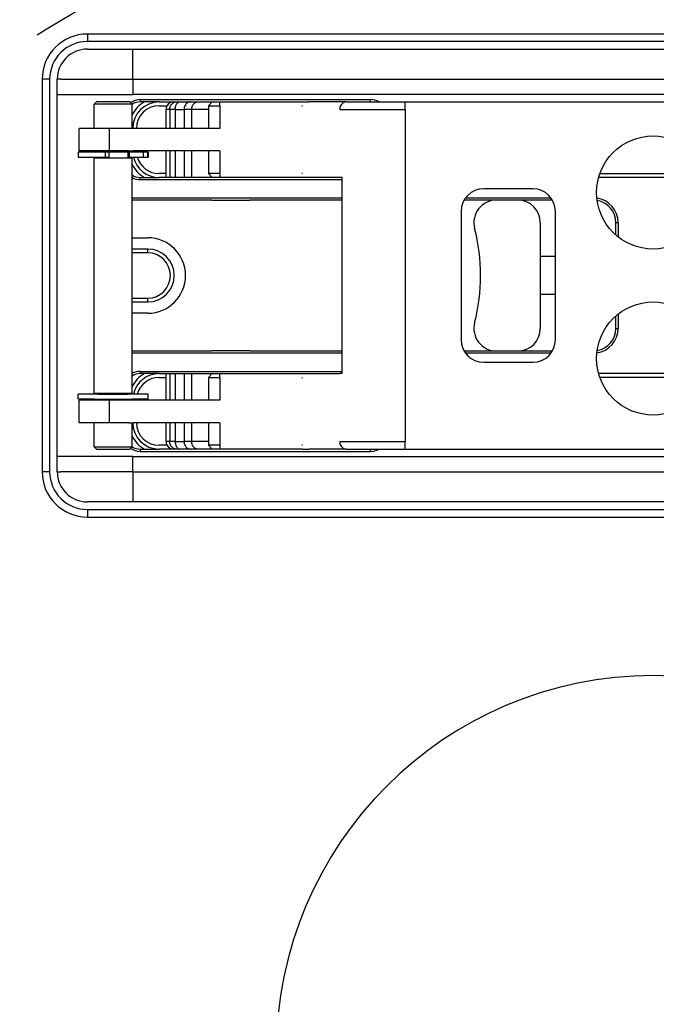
# Model space of a CAD drawing. Extents: x -1765 to 4890, y -3431 to 1272.
# Tile 183 of 189: x 3096 to 3180, y -1715 to -1585. Entities that reach past the tile are written whole.
import ezdxf

# ---------------------------------------------------------------- set-up
doc = ezdxf.new("R2010")
doc.units = 0
doc.linetypes.add('DASHED', pattern=[15, 7, -8])
doc.layers.get('0').update_dxf_attribs({"linetype": 'CONTINUOUS'})
doc.layers.add('1', color=7, linetype='CONTINUOUS')

# ---------------------------------------------------------------- blocks, each defined once
blk = doc.blocks.new('HEADPLATE_EG__263', base_point=(2634.3, -2091.02))
at = {"layer": '1', "color": 7, "linetype": 'DASHED'}
blk.add_circle((3182.06, -1721.88), 158.75, dxfattribs=at)
for start, end in [(107.3657, 174.535), (174.535, -107.3657)]:
    blk.add_arc((3182.06, -1721.88), 166.69, start, end, dxfattribs=at)
blk = doc.blocks.new('Z_STAGE_PLATE__782', base_point=(3259, -1648.88))
at = {"color": 1, "linetype": 'CONTINUOUS'}
for p, q in [((3105, -1588.88), (3111, -1588.88)), ((3111, -1588.88), (3121.5, -1588.88)), ((3111, -1592.88), (3111, -1588.88)), ((3121.5, -1588.88), (3123.5, -1588.88)), ((3123.5, -1588.88), (3124, -1588.88)), ((3124, -1588.88), (3124.5, -1588.88)), ((3124.5, -1588.88), (3126.5, -1588.88)), ((3126.5, -1588.88), (3153, -1588.88)), ((3153, -1588.88), (3155, -1588.88)), ((3155, -1588.88), (3156, -1588.88)), ((3156, -1588.88), (3158, -1588.88)), ((3158, -1588.88), (3202, -1588.88)), ((3101, -1594.88), (3101, -1592.88)), ((3101.5, -1592.88), (3101, -1592.88)), ((3101.5, -1592.88), (3111, -1592.88)), ((3111, -1592.88), (3111, -1594.88)), ((3111, -1592.88), (3121.5, -1592.88)), ((3121.5, -1592.88), (3122, -1592.88)), ((3122, -1592.88), (3126, -1592.88)), ((3126, -1592.88), (3126.44, -1592.88)), ((3126.44, -1592.88), (3126.5, -1592.88)), ((3126.5, -1592.88), (3153, -1592.88)), ((3153, -1592.88), (3153.5, -1592.88)), ((3153.5, -1592.88), (3157.5, -1592.88)), ((3157.5, -1592.88), (3157.94, -1592.88)), ((3157.94, -1592.88), (3158, -1592.88)), ((3158, -1592.88), (3202, -1592.88)), ((3101, -1594.88), (3111, -1594.88)), ((3101, -1642.88), (3101, -1594.88)), ((3249, -1594.88), (3111, -1594.88)), ((3112, -1595.58), (3112, -1595.88)), ((3112, -1595.58), (3142.5, -1595.58)), ((3114.5, -1595.88), (3112, -1595.88)), ((3114.5, -1595.88), (3116.42, -1595.88)), ((3116.42, -1595.88), (3116.84, -1595.88)), ((3116.84, -1595.88), (3117.24, -1595.88)), ((3117.24, -1595.88), (3118.67, -1595.88)), ((3118.67, -1595.88), (3119.67, -1595.88)), ((3119.67, -1595.88), (3121.54, -1595.88)), ((3121.54, -1595.88), (3122.54, -1595.88)), ((3122.54, -1595.88), (3126.5, -1595.88)), ((3126.5, -1595.88), (3127.5, -1595.88)), ((3127.5, -1595.88), (3133.41, -1595.88)), ((3133.41, -1595.88), (3133.5, -1595.88)), ((3133.5, -1595.88), (3134.33, -1595.88)), ((3139.3, -1595.88), (3134.33, -1595.88)), ((3139.3, -1595.88), (3142.5, -1595.88)), ((3142.5, -1595.88), (3142.5, -1595.58)), ((3112, -1606.18), (3112, -1605.88)), ((3112, -1605.88), (3114.5, -1605.88)), ((3115.42, -1605.88), (3114.5, -1605.88)), ((3115.91, -1605.88), (3115.42, -1605.88)), ((3116.64, -1605.88), (3115.91, -1605.88)), ((3117.81, -1605.88), (3116.64, -1605.88)), ((3118.81, -1605.88), (3117.81, -1605.88)), ((3121.54, -1605.88), (3118.81, -1605.88)), ((3122.54, -1605.88), (3121.54, -1605.88)), ((3127, -1605.88), (3122.54, -1605.88)), ((3128, -1605.88), (3127, -1605.88)), ((3133.41, -1605.88), (3128, -1605.88)), ((3133.46, -1605.88), (3133.41, -1605.88)), ((3133.5, -1605.88), (3133.46, -1605.88)), ((3138.43, -1605.88), (3133.5, -1605.88)), ((3138.74, -1605.88), (3138.43, -1605.88)), ((3112, -1606.18), (3138.74, -1606.18)), ((3110.91, -1608.58), (3138.74, -1608.58)), ((3114, -1608.88), (3110.91, -1608.88)), ((3121.5, -1608.88), (3114, -1608.88)), ((3121.5, -1608.88), (3126.5, -1608.88)), ((3138.74, -1608.88), (3126.5, -1608.88)), ((3155.5, -1608.88), (3154.9, -1608.88)), ((3155.1, -1608.58), (3166.4, -1608.58)), ((3159.2, -1608.88), (3155.5, -1608.88)), ((3162, -1608.88), (3159.2, -1608.88)), ((3166.6, -1608.88), (3162, -1608.88)), ((3175, -1613.51), (3175, -1611.88)), ((3175.3, -1611.88), (3175, -1611.88)), ((3175.3, -1611.88), (3175.3, -1613.76)), ((3175.3, -1624), (3175.3, -1625.88)), ((3175, -1625.88), (3175, -1624.25)), ((3175, -1625.88), (3175.3, -1625.88)), ((3110.91, -1628.88), (3114.1, -1628.88)), ((3138.74, -1629.18), (3110.91, -1629.18)), ((3114.1, -1628.88), (3121.5, -1628.88)), ((3126.5, -1628.88), (3121.5, -1628.88)), ((3126.5, -1628.88), (3138.74, -1628.88)), ((3154.9, -1628.88), (3156, -1628.88)), ((3166.4, -1629.18), (3155.1, -1629.18)), ((3156, -1628.88), (3159.2, -1628.88)), ((3159.2, -1628.88), (3162, -1628.88)), ((3162, -1628.88), (3166.6, -1628.88)), ((3112, -1631.58), (3112, -1631.88)), ((3112, -1631.58), (3138.74, -1631.58)), ((3114.5, -1631.88), (3112, -1631.88)), ((3114.5, -1631.88), (3115.42, -1631.88)), ((3115.42, -1631.88), (3115.91, -1631.88)), ((3115.91, -1631.88), (3116.64, -1631.88)), ((3116.64, -1631.88), (3117.81, -1631.88)), ((3117.81, -1631.88), (3118.81, -1631.88)), ((3118.81, -1631.88), (3121.54, -1631.88)), ((3121.54, -1631.88), (3122.54, -1631.88)), ((3122.54, -1631.88), (3127, -1631.88)), ((3127, -1631.88), (3128, -1631.88)), ((3128, -1631.88), (3133.41, -1631.88)), ((3133.41, -1631.88), (3133.46, -1631.88)), ((3133.46, -1631.88), (3133.5, -1631.88)), ((3133.5, -1631.88), (3138.43, -1631.88)), ((3138.74, -1631.88), (3138.43, -1631.88)), ((3112, -1641.88), (3112, -1642.18)), ((3112, -1641.88), (3114.5, -1641.88)), ((3112, -1642.18), (3142.5, -1642.18)), ((3116.42, -1641.88), (3114.5, -1641.88)), ((3116.84, -1641.88), (3116.42, -1641.88)), ((3117.24, -1641.88), (3116.84, -1641.88)), ((3118.67, -1641.88), (3117.24, -1641.88)), ((3119.67, -1641.88), (3118.67, -1641.88)), ((3121.54, -1641.88), (3119.67, -1641.88)), ((3122.54, -1641.88), (3121.54, -1641.88)), ((3126.5, -1641.88), (3122.54, -1641.88)), ((3127.5, -1641.88), (3126.5, -1641.88)), ((3133.41, -1641.88), (3127.5, -1641.88)), ((3133.5, -1641.88), (3133.41, -1641.88)), ((3133.5, -1641.88), (3134.33, -1641.88)), ((3139.3, -1641.88), (3134.33, -1641.88)), ((3139.3, -1641.88), (3142.5, -1641.88)), ((3142.5, -1642.18), (3142.5, -1641.88)), ((3111, -1642.88), (3101, -1642.88)), ((3101, -1644.88), (3101, -1642.88)), ((3111, -1642.88), (3249, -1642.88)), ((3111, -1644.88), (3111, -1642.88)), ((3101, -1644.88), (3101.5, -1644.88)), ((3111, -1644.88), (3101.5, -1644.88)), ((3111, -1644.88), (3111, -1648.88)), ((3111, -1644.88), (3121.5, -1644.88)), ((3121.5, -1644.88), (3122, -1644.88)), ((3122, -1644.88), (3126, -1644.88)), ((3126, -1644.88), (3126.5, -1644.88)), ((3126.5, -1644.88), (3153, -1644.88)), ((3153, -1644.88), (3153.5, -1644.88)), ((3153.5, -1644.88), (3157.5, -1644.88)), ((3157.5, -1644.88), (3158, -1644.88)), ((3158, -1644.88), (3202, -1644.88)), ((3111, -1648.88), (3105, -1648.88)), ((3121.5, -1648.88), (3111, -1648.88)), ((3123.5, -1648.88), (3121.5, -1648.88)), ((3124, -1648.88), (3123.5, -1648.88)), ((3124.5, -1648.88), (3124, -1648.88)), ((3126.5, -1648.88), (3124.5, -1648.88)), ((3153, -1648.88), (3126.5, -1648.88)), ((3155, -1648.88), (3153, -1648.88)), ((3156, -1648.88), (3155, -1648.88)), ((3158, -1648.88), (3156, -1648.88)), ((3202, -1648.88), (3158, -1648.88))]:
    blk.add_line(p, q, dxfattribs=at)
for centre, radius, start, end in [((3105, -1592.88), 4, 90, 180), ((3112, -1597.88), 2.3, 90, 124.1633), ((3112, -1597.88), 2, 90, 122.972), ((3142.5, -1597.88), 2.3, 60.4082, 90), ((3112, -1603.88), 2, -122.972, -90), ((3112, -1603.88), 2.3, -118.245, -90), ((3172, -1611.88), 3.3, 0, 81.4434), ((3172, -1611.88), 3, 0, 79.8604), ((3172, -1625.88), 3.3, -81.4434, 0), ((3172, -1625.88), 3, -79.8604, 0), ((3112, -1633.88), 2.3, 90, 118.245), ((3112, -1633.88), 2, 90, 122.972), ((3112, -1639.88), 2.3, -124.1633, -90), ((3112, -1639.88), 2, -122.972, -90), ((3142.5, -1639.88), 2.3, -90, -60.4082), ((3105, -1644.88), 4, 180, -90)]:
    blk.add_arc(centre, radius, start, end, dxfattribs=at)
blk = doc.blocks.new('PIN_E7018-23703_3__785', base_point=(3158, -1648.88))
at = {"color": 1, "linetype": 'CONTINUOUS'}
for p, q in [((3153, -1644.88), (3153.5, -1644.88)), ((3153.5, -1644.88), (3157.5, -1644.88)), ((3157.5, -1644.88), (3158, -1644.88)), ((3155, -1648.88), (3153, -1648.88)), ((3158, -1648.88), (3156, -1648.88))]:
    blk.add_line(p, q, dxfattribs=at)
blk = doc.blocks.new('PIN_E7018-23703_4__786', base_point=(3126.5, -1648.88))
at = {"color": 1, "linetype": 'CONTINUOUS'}
for p, q in [((3121.5, -1644.88), (3122, -1644.88)), ((3122, -1644.88), (3126, -1644.88)), ((3126, -1644.88), (3126.5, -1644.88)), ((3123.5, -1648.88), (3121.5, -1648.88)), ((3126.5, -1648.88), (3124.5, -1648.88))]:
    blk.add_line(p, q, dxfattribs=at)
blk = doc.blocks.new('PIN_E7018-23703_6__787', base_point=(3158, -1612.38))
at = {"color": 1, "linetype": 'CONTINUOUS'}
for p, q in [((3153, -1588.88), (3155, -1588.88)), ((3156, -1588.88), (3158, -1588.88)), ((3153, -1592.88), (3153.5, -1592.88)), ((3153.5, -1592.88), (3157.5, -1592.88)), ((3157.5, -1592.88), (3157.94, -1592.88)), ((3157.94, -1592.88), (3158, -1592.88))]:
    blk.add_line(p, q, dxfattribs=at)
blk = doc.blocks.new('PIN_E7018-23703_5__790', base_point=(3126.5, -1592.88))
at = {"color": 1, "linetype": 'CONTINUOUS'}
for p, q in [((3121.5, -1588.88), (3123.5, -1588.88)), ((3124.5, -1588.88), (3126.5, -1588.88)), ((3121.5, -1592.88), (3122, -1592.88)), ((3122, -1592.88), (3126, -1592.88)), ((3126, -1592.88), (3126.44, -1592.88)), ((3126.44, -1592.88), (3126.5, -1592.88))]:
    blk.add_line(p, q, dxfattribs=at)
blk = doc.blocks.new('LATCHPINS__791', base_point=(3238.5, -1648.88))
for name, p in [('PIN_E7018-23703_5__790', (3126.5, -1592.88)), ('PIN_E7018-23703_6__787', (3158, -1612.38)), ('PIN_E7018-23703_4__786', (3126.5, -1648.88)), ('PIN_E7018-23703_3__785', (3158, -1648.88))]:
    blk.add_blockref(name, p)
blk = doc.blocks.new('RETAIN_RING_DIN6799-4__792', base_point=(3113.06, -1635.28))
at = {"color": 1, "linetype": 'CONTINUOUS'}
for p, q in [((3106.41, -1634.58), (3103.76, -1634.58)), ((3103.76, -1635.28), (3103.76, -1634.58)), ((3106.41, -1634.58), (3110.41, -1634.58)), ((3113.06, -1634.58), (3110.41, -1634.58)), ((3113.06, -1635.28), (3113.06, -1634.58)), ((3105.91, -1635.28), (3103.76, -1635.28)), ((3105.91, -1635.28), (3105.97, -1635.28)), ((3105.97, -1635.28), (3106.15, -1635.28)), ((3106.15, -1635.28), (3106.25, -1635.28)), ((3106.25, -1635.28), (3106.41, -1635.28)), ((3106.41, -1635.28), (3106.44, -1635.28)), ((3106.44, -1635.28), (3106.72, -1635.28)), ((3106.72, -1635.28), (3106.76, -1635.28)), ((3106.76, -1635.28), (3110.07, -1635.28)), ((3110.07, -1635.28), (3110.1, -1635.28)), ((3110.1, -1635.28), (3110.39, -1635.28)), ((3110.39, -1635.28), (3110.41, -1635.28)), ((3110.41, -1635.28), (3110.57, -1635.28)), ((3110.57, -1635.28), (3110.67, -1635.28)), ((3110.67, -1635.28), (3110.85, -1635.28)), ((3110.85, -1635.28), (3110.91, -1635.28)), ((3113.06, -1635.28), (3110.91, -1635.28))]:
    blk.add_line(p, q, dxfattribs=at)
blk = doc.blocks.new('RAIL_E7018-23701_2__793', base_point=(3224.91, -1605.88))
at = {"color": 1, "linetype": 'CONTINUOUS'}
for p, q in [((3121.04, -1596.38), (3121.54, -1595.88)), ((3121.04, -1596.38), (3121.04, -1599.38)), ((3121.04, -1596.38), (3122.54, -1596.38)), ((3121.54, -1595.88), (3122.54, -1595.88)), ((3122.54, -1596.38), (3122.54, -1595.88)), ((3122.54, -1595.88), (3126.5, -1595.88)), ((3122.54, -1596.38), (3122.54, -1599.38)), ((3126.5, -1595.88), (3127.5, -1595.88)), ((3127.5, -1595.88), (3133.41, -1595.88)), ((3133.41, -1595.88), (3133.5, -1595.88)), ((3133.41, -1596.38), (3133.5, -1596.38)), ((3133.5, -1595.88), (3134.33, -1595.88)), ((3139.3, -1595.88), (3134.33, -1595.88)), ((3139.3, -1595.88), (3142.5, -1595.88)), ((3142.5, -1595.88), (3147.09, -1595.88)), ((3147.09, -1595.88), (3195.41, -1595.88)), ((3195.41, -1595.88), (3206.28, -1595.88)), ((3206.28, -1595.88), (3207.28, -1595.88)), ((3107.91, -1599.38), (3103.91, -1599.38)), ((3103.91, -1602.38), (3103.91, -1599.38)), ((3107.91, -1602.38), (3107.91, -1599.38)), ((3110.5, -1599.38), (3107.91, -1599.38)), ((3111, -1599.38), (3110.5, -1599.38)), ((3111.5, -1599.38), (3111, -1599.38)), ((3121.04, -1599.38), (3111.5, -1599.38)), ((3122.54, -1599.38), (3121.04, -1599.38)), ((3220.91, -1599.38), (3220.71, -1599.38)), ((3222.5, -1599.38), (3220.91, -1599.38)), ((3220.91, -1599.58), (3220.91, -1599.38)), ((3223, -1599.38), (3222.5, -1599.38)), ((3223.5, -1599.38), (3223, -1599.38)), ((3224.91, -1599.38), (3223.5, -1599.38)), ((3224.91, -1602.38), (3224.91, -1599.38)), ((3107.91, -1602.38), (3103.91, -1602.38)), ((3110.5, -1602.38), (3107.91, -1602.38)), ((3110.5, -1602.38), (3111, -1602.38)), ((3111.5, -1602.38), (3111, -1602.38)), ((3121.04, -1602.38), (3111.5, -1602.38)), ((3122.54, -1602.38), (3121.04, -1602.38)), ((3121.04, -1602.38), (3121.04, -1605.38)), ((3122.54, -1602.38), (3122.54, -1605.38)), ((3222.91, -1602.38), (3223, -1602.38)), ((3223.5, -1602.38), (3223, -1602.38)), ((3224.91, -1602.38), (3223.5, -1602.38)), ((3122.54, -1605.38), (3121.04, -1605.38)), ((3121.04, -1605.38), (3121.54, -1605.88)), ((3122.54, -1605.88), (3121.54, -1605.88)), ((3122.54, -1605.38), (3122.54, -1605.88)), ((3127, -1605.88), (3122.54, -1605.88)), ((3128, -1605.88), (3127, -1605.88)), ((3133.41, -1605.88), (3128, -1605.88)), ((3133.5, -1605.38), (3133.41, -1605.38)), ((3133.46, -1605.88), (3133.41, -1605.88)), ((3133.5, -1605.88), (3133.46, -1605.88)), ((3138.43, -1605.88), (3133.5, -1605.88)), ((3138.74, -1605.88), (3138.43, -1605.88)), ((3187.18, -1605.88), (3172.73, -1605.88)), ((3172.88, -1605.38), (3187.03, -1605.38))]:
    blk.add_line(p, q, dxfattribs=at)
blk = doc.blocks.new('RAIL_E7018-23701_1__794', base_point=(3224.91, -1641.88))
at = {"color": 1, "linetype": 'CONTINUOUS'}
for p, q in [((3121.04, -1632.38), (3121.54, -1631.88)), ((3121.54, -1631.88), (3122.54, -1631.88)), ((3122.54, -1631.88), (3127, -1631.88)), ((3122.54, -1632.38), (3122.54, -1631.88)), ((3127, -1631.88), (3128, -1631.88)), ((3128, -1631.88), (3133.41, -1631.88)), ((3133.41, -1631.88), (3133.46, -1631.88)), ((3133.46, -1631.88), (3133.5, -1631.88)), ((3133.5, -1631.88), (3138.43, -1631.88)), ((3138.74, -1631.88), (3138.43, -1631.88)), ((3187.18, -1631.88), (3172.73, -1631.88)), ((3121.04, -1632.38), (3121.04, -1635.38)), ((3121.04, -1632.38), (3122.54, -1632.38)), ((3122.54, -1632.38), (3122.54, -1635.38)), ((3133.41, -1632.38), (3133.5, -1632.38)), ((3187.03, -1632.38), (3172.88, -1632.38)), ((3103.91, -1638.38), (3103.91, -1635.38)), ((3107.91, -1635.38), (3103.91, -1635.38)), ((3110.5, -1635.38), (3107.91, -1635.38)), ((3107.91, -1638.38), (3107.91, -1635.38)), ((3111, -1635.38), (3110.5, -1635.38)), ((3111.5, -1635.38), (3111, -1635.38)), ((3121.04, -1635.38), (3111.5, -1635.38)), ((3122.54, -1635.38), (3121.04, -1635.38)), ((3223, -1635.38), (3222.91, -1635.38)), ((3223.5, -1635.38), (3223, -1635.38)), ((3224.91, -1635.38), (3223.5, -1635.38)), ((3224.91, -1638.38), (3224.91, -1635.38)), ((3107.91, -1638.38), (3103.91, -1638.38)), ((3110.5, -1638.38), (3107.91, -1638.38)), ((3110.5, -1638.38), (3111, -1638.38)), ((3111.5, -1638.38), (3111, -1638.38)), ((3121.04, -1638.38), (3111.5, -1638.38)), ((3121.04, -1638.38), (3121.04, -1641.38)), ((3122.54, -1638.38), (3121.04, -1638.38)), ((3122.54, -1638.38), (3122.54, -1641.38)), ((3220.91, -1638.38), (3220.71, -1638.38)), ((3220.91, -1638.38), (3220.91, -1638.18)), ((3222.5, -1638.38), (3220.91, -1638.38)), ((3222.5, -1638.38), (3223, -1638.38)), ((3223.5, -1638.38), (3223, -1638.38)), ((3224.91, -1638.38), (3223.5, -1638.38)), ((3122.54, -1641.38), (3121.04, -1641.38)), ((3121.04, -1641.38), (3121.54, -1641.88)), ((3122.54, -1641.88), (3121.54, -1641.88)), ((3122.54, -1641.38), (3122.54, -1641.88)), ((3126.5, -1641.88), (3122.54, -1641.88)), ((3127.5, -1641.88), (3126.5, -1641.88)), ((3133.41, -1641.88), (3127.5, -1641.88)), ((3133.5, -1641.38), (3133.41, -1641.38)), ((3133.5, -1641.88), (3133.41, -1641.88)), ((3133.5, -1641.88), (3134.33, -1641.88)), ((3139.3, -1641.88), (3134.33, -1641.88)), ((3139.3, -1641.88), (3142.5, -1641.88)), ((3142.5, -1641.88), (3147.09, -1641.88)), ((3147.09, -1641.88), (3195.41, -1641.88)), ((3195.41, -1641.88), (3206.28, -1641.88)), ((3206.28, -1641.88), (3207.28, -1641.88))]:
    blk.add_line(p, q, dxfattribs=at)
blk = doc.blocks.new('RETAIN_RING_DIN6799-4__795', base_point=(3113.06, -1603.18))
at = {"color": 1, "linetype": 'CONTINUOUS'}
for p, q in [((3103.76, -1602.48), (3105.91, -1602.48)), ((3103.76, -1602.48), (3103.76, -1603.18)), ((3103.76, -1603.18), (3106.41, -1603.18)), ((3105.91, -1602.48), (3106.41, -1602.48)), ((3106.41, -1602.48), (3106.43, -1602.48)), ((3106.41, -1603.18), (3107.35, -1603.18)), ((3106.43, -1602.48), (3106.73, -1602.48)), ((3106.73, -1602.48), (3107, -1602.48)), ((3107, -1602.48), (3107.25, -1602.48)), ((3107.25, -1602.48), (3107.35, -1602.48)), ((3107.35, -1602.48), (3107.38, -1602.48)), ((3107.35, -1602.48), (3107.35, -1603.18)), ((3107.35, -1603.18), (3107.84, -1603.18)), ((3107.38, -1602.48), (3107.49, -1602.48)), ((3107.49, -1602.48), (3107.5, -1602.48)), ((3107.5, -1602.48), (3107.66, -1602.48)), ((3107.66, -1602.48), (3107.84, -1602.48)), ((3107.84, -1602.48), (3109.84, -1602.48)), ((3107.84, -1602.48), (3107.84, -1603.18)), ((3109.84, -1602.48), (3109.9, -1602.48)), ((3109.9, -1602.48), (3109.93, -1602.48)), ((3109.93, -1602.48), (3110.03, -1602.48)), ((3110.03, -1602.48), (3110.41, -1602.48)), ((3110.41, -1602.48), (3110.41, -1602.48)), ((3110.41, -1602.48), (3110.55, -1602.48)), ((3110.41, -1603.18), (3110.55, -1603.18)), ((3110.55, -1602.48), (3110.91, -1602.48)), ((3110.55, -1602.48), (3110.55, -1603.18)), ((3110.55, -1603.18), (3112.41, -1603.18)), ((3110.91, -1602.48), (3112.41, -1602.48)), ((3112.41, -1602.48), (3112.41, -1603.18)), ((3112.41, -1602.48), (3112.98, -1602.48)), ((3112.41, -1603.18), (3112.98, -1603.18)), ((3112.98, -1602.48), (3112.98, -1603.18)), ((3112.98, -1602.48), (3113.06, -1602.48)), ((3112.98, -1603.18), (3113.06, -1603.18)), ((3113.06, -1602.48), (3113.06, -1603.18))]:
    blk.add_line(p, q, dxfattribs=at)
blk = doc.blocks.new('PIN_E7018-23702_2__800', base_point=(3110.91, -1641.88))
at = {"color": 1, "linetype": 'CONTINUOUS'}
for p, q in [((3105.91, -1596.18), (3106.21, -1595.88)), ((3105.91, -1599.38), (3105.91, -1596.18)), ((3110.91, -1596.18), (3105.91, -1596.18)), ((3110.61, -1595.88), (3106.21, -1595.88)), ((3110.91, -1596.18), (3110.61, -1595.88)), ((3110.91, -1599.38), (3110.91, -1596.18)), ((3105.91, -1602.48), (3105.91, -1602.38)), ((3105.91, -1602.48), (3106.41, -1602.48)), ((3105.91, -1634.48), (3105.91, -1603.28)), ((3105.91, -1603.28), (3106.41, -1603.28)), ((3106.41, -1602.48), (3106.43, -1602.48)), ((3106.41, -1603.28), (3106.41, -1603.18)), ((3106.41, -1603.28), (3110.41, -1603.28)), ((3106.43, -1602.48), (3106.73, -1602.48)), ((3106.73, -1602.48), (3107, -1602.48)), ((3107, -1602.48), (3107.25, -1602.48)), ((3107.25, -1602.48), (3107.35, -1602.48)), ((3107.35, -1602.48), (3107.38, -1602.48)), ((3107.38, -1602.48), (3107.49, -1602.48)), ((3107.49, -1602.48), (3107.5, -1602.48)), ((3107.5, -1602.48), (3107.66, -1602.48)), ((3107.66, -1602.48), (3107.84, -1602.48)), ((3107.84, -1602.48), (3109.84, -1602.48)), ((3109.84, -1602.48), (3109.9, -1602.48)), ((3109.9, -1602.48), (3109.93, -1602.48)), ((3109.93, -1602.48), (3110.03, -1602.48)), ((3110.03, -1602.48), (3110.41, -1602.48)), ((3110.41, -1602.48), (3110.41, -1602.48)), ((3110.41, -1602.48), (3110.55, -1602.48)), ((3110.41, -1603.28), (3110.41, -1602.48)), ((3110.41, -1603.28), (3110.91, -1603.28)), ((3110.55, -1602.48), (3110.91, -1602.48)), ((3110.91, -1602.48), (3110.91, -1602.38)), ((3110.91, -1634.48), (3110.91, -1603.28)), ((3105.91, -1634.48), (3106.41, -1634.48)), ((3106.41, -1634.48), (3110.41, -1634.48)), ((3106.41, -1634.58), (3106.41, -1634.48)), ((3110.41, -1634.48), (3110.91, -1634.48)), ((3110.41, -1634.58), (3110.41, -1634.48)), ((3105.91, -1635.28), (3105.97, -1635.28)), ((3105.91, -1635.38), (3105.91, -1635.28)), ((3105.97, -1635.28), (3106.15, -1635.28)), ((3106.15, -1635.28), (3106.25, -1635.28)), ((3106.25, -1635.28), (3106.41, -1635.28)), ((3106.41, -1635.28), (3106.44, -1635.28)), ((3106.44, -1635.28), (3106.72, -1635.28)), ((3106.72, -1635.28), (3106.76, -1635.28)), ((3106.76, -1635.28), (3110.07, -1635.28)), ((3110.07, -1635.28), (3110.1, -1635.28)), ((3110.1, -1635.28), (3110.39, -1635.28)), ((3110.39, -1635.28), (3110.41, -1635.28)), ((3110.41, -1635.28), (3110.57, -1635.28)), ((3110.57, -1635.28), (3110.67, -1635.28)), ((3110.67, -1635.28), (3110.85, -1635.28)), ((3110.85, -1635.28), (3110.91, -1635.28)), ((3110.91, -1635.38), (3110.91, -1635.28)), ((3105.91, -1641.58), (3105.91, -1638.38)), ((3110.91, -1641.58), (3110.91, -1638.38)), ((3105.91, -1641.58), (3110.91, -1641.58)), ((3105.91, -1641.58), (3106.21, -1641.88)), ((3106.21, -1641.88), (3110.61, -1641.88)), ((3110.91, -1641.58), (3110.61, -1641.88))]:
    blk.add_line(p, q, dxfattribs=at)
blk = doc.blocks.new('LEVER_E7018-25001__801', base_point=(3224.24, -1641.88))
at = {"color": 1, "linetype": 'CONTINUOUS'}
for p, q in [((3116.42, -1595.88), (3116.84, -1595.88)), ((3116.84, -1595.88), (3117.24, -1595.88)), ((3117.24, -1595.88), (3118.67, -1595.88)), ((3118.67, -1595.88), (3119.67, -1595.88)), ((3119.67, -1595.88), (3121.54, -1595.88)), ((3121.54, -1595.88), (3122.54, -1595.88)), ((3122.54, -1595.88), (3126.5, -1595.88)), ((3126.5, -1595.88), (3127.5, -1595.88)), ((3127.5, -1595.88), (3133.41, -1595.88)), ((3133.41, -1595.88), (3133.5, -1595.88)), ((3133.5, -1595.88), (3134.33, -1595.88)), ((3139.3, -1595.88), (3134.33, -1595.88)), ((3139.3, -1595.88), (3142.5, -1595.88)), ((3142.5, -1595.88), (3147.09, -1595.88)), ((3147.09, -1595.88), (3195.41, -1595.88)), ((3147.09, -1596.88), (3147.09, -1595.88)), ((3195.41, -1595.88), (3206.28, -1595.88)), ((3206.28, -1595.88), (3207.28, -1595.88)), ((3207.28, -1595.88), (3212.24, -1595.88)), ((3115.91, -1596.88), (3115.42, -1596.88)), ((3115.42, -1599.38), (3115.42, -1596.88)), ((3116.64, -1596.88), (3115.91, -1596.88)), ((3115.91, -1596.88), (3115.91, -1599.38)), ((3116.64, -1596.88), (3117.81, -1596.88)), ((3116.64, -1596.88), (3116.64, -1599.38)), ((3118.81, -1596.88), (3117.81, -1596.88)), ((3117.81, -1596.88), (3117.81, -1599.38)), ((3121.04, -1596.88), (3118.81, -1596.88)), ((3118.81, -1596.88), (3118.81, -1599.38)), ((3138.43, -1596.88), (3147.09, -1596.88)), ((3147.09, -1596.88), (3147.09, -1640.88)), ((3115.42, -1605.88), (3115.42, -1602.38)), ((3115.91, -1602.38), (3115.91, -1605.88)), ((3116.64, -1602.38), (3116.64, -1605.88)), ((3117.81, -1602.38), (3117.81, -1605.88)), ((3118.81, -1602.38), (3118.81, -1605.88)), ((3115.91, -1605.88), (3115.42, -1605.88)), ((3116.64, -1605.88), (3115.91, -1605.88)), ((3117.81, -1605.88), (3116.64, -1605.88)), ((3118.81, -1605.88), (3117.81, -1605.88)), ((3121.54, -1605.88), (3118.81, -1605.88)), ((3122.54, -1605.88), (3121.54, -1605.88)), ((3127, -1605.88), (3122.54, -1605.88)), ((3128, -1605.88), (3127, -1605.88)), ((3133.41, -1605.88), (3128, -1605.88)), ((3133.46, -1605.88), (3133.41, -1605.88)), ((3133.5, -1605.88), (3133.46, -1605.88)), ((3138.43, -1605.88), (3133.5, -1605.88)), ((3138.74, -1605.88), (3138.43, -1605.88)), ((3138.74, -1631.88), (3138.74, -1605.88)), ((3164, -1607.38), (3157.5, -1607.38)), ((3202.41, -1607.38), (3195.91, -1607.38)), ((3224.24, -1629.88), (3224.24, -1607.88)), ((3154.5, -1610.38), (3154.5, -1627.38)), ((3167, -1627.38), (3167, -1610.38)), ((3192.91, -1627.38), (3192.91, -1610.38)), ((3205.41, -1627.38), (3205.41, -1610.38)), ((3157.5, -1630.38), (3164, -1630.38)), ((3195.91, -1630.38), (3202.41, -1630.38)), ((3115.42, -1635.38), (3115.42, -1631.88)), ((3115.42, -1631.88), (3115.91, -1631.88)), ((3115.91, -1631.88), (3115.91, -1635.38)), ((3115.91, -1631.88), (3116.64, -1631.88)), ((3116.64, -1631.88), (3116.64, -1635.38)), ((3116.64, -1631.88), (3117.81, -1631.88)), ((3117.81, -1631.88), (3117.81, -1635.38)), ((3117.81, -1631.88), (3118.81, -1631.88)), ((3118.81, -1631.88), (3118.81, -1635.38)), ((3118.81, -1631.88), (3121.54, -1631.88)), ((3121.54, -1631.88), (3122.54, -1631.88)), ((3122.54, -1631.88), (3127, -1631.88)), ((3127, -1631.88), (3128, -1631.88)), ((3128, -1631.88), (3133.41, -1631.88)), ((3133.41, -1631.88), (3133.46, -1631.88)), ((3133.46, -1631.88), (3133.5, -1631.88)), ((3133.5, -1631.88), (3138.43, -1631.88)), ((3138.74, -1631.88), (3138.43, -1631.88)), ((3115.42, -1640.88), (3115.42, -1638.38)), ((3115.91, -1638.38), (3115.91, -1640.88)), ((3116.64, -1638.38), (3116.64, -1640.88)), ((3117.81, -1638.38), (3117.81, -1640.88)), ((3118.81, -1638.38), (3118.81, -1640.88)), ((3115.91, -1640.88), (3115.42, -1640.88)), ((3116.64, -1640.88), (3115.91, -1640.88)), ((3116.64, -1640.88), (3117.81, -1640.88)), ((3118.81, -1640.88), (3117.81, -1640.88)), ((3121.04, -1640.88), (3118.81, -1640.88)), ((3138.43, -1640.88), (3147.09, -1640.88)), ((3147.09, -1641.88), (3147.09, -1640.88)), ((3116.84, -1641.88), (3116.42, -1641.88)), ((3117.24, -1641.88), (3116.84, -1641.88)), ((3118.67, -1641.88), (3117.24, -1641.88)), ((3119.67, -1641.88), (3118.67, -1641.88)), ((3121.54, -1641.88), (3119.67, -1641.88)), ((3122.54, -1641.88), (3121.54, -1641.88)), ((3126.5, -1641.88), (3122.54, -1641.88)), ((3127.5, -1641.88), (3126.5, -1641.88)), ((3133.41, -1641.88), (3127.5, -1641.88)), ((3133.5, -1641.88), (3133.41, -1641.88)), ((3133.5, -1641.88), (3134.33, -1641.88)), ((3139.3, -1641.88), (3134.33, -1641.88)), ((3139.3, -1641.88), (3142.5, -1641.88)), ((3142.5, -1641.88), (3147.09, -1641.88)), ((3147.09, -1641.88), (3195.41, -1641.88)), ((3195.41, -1641.88), (3206.28, -1641.88)), ((3206.28, -1641.88), (3207.28, -1641.88)), ((3207.28, -1641.88), (3212.24, -1641.88))]:
    blk.add_line(p, q, dxfattribs=at)
for centre in [(3179.95, -1607.88), (3179.95, -1629.88)]:
    blk.add_circle(centre, 7.5, dxfattribs=at)
for centre, radius, start, end in [((3116.42, -1596.88), 1, 90, 180), ((3212.24, -1607.88), 12, 0, 90), ((3157.5, -1610.38), 3, 90, 180), ((3164, -1610.38), 3, 0, 90), ((3195.91, -1610.38), 3, 90, 180), ((3202.41, -1610.38), 3, 0, 90), ((3157.5, -1627.38), 3, 180, -90), ((3164, -1627.38), 3, -90, 0), ((3195.91, -1627.38), 3, 180, -90), ((3202.41, -1627.38), 3, -90, 0), ((3212.24, -1629.88), 12, -90, 0), ((3116.42, -1640.88), 1, 180, -90)]:
    blk.add_arc(centre, radius, start, end, dxfattribs=at)
for points in [[(3115.91, -1596.88), (3115.91, -1596.7), (3115.95, -1596.53), (3116.11, -1596.23), (3116.23, -1596.1), (3116.51, -1595.93), (3116.67, -1595.88), (3116.84, -1595.88)], [(3116.64, -1596.88), (3116.64, -1596.7), (3116.67, -1596.53), (3116.77, -1596.23), (3116.85, -1596.1), (3117.03, -1595.93), (3117.14, -1595.88), (3117.24, -1595.88)], [(3118.67, -1595.88), (3118.52, -1595.88), (3118.37, -1595.93), (3118.11, -1596.1), (3118, -1596.23), (3117.85, -1596.53), (3117.81, -1596.7), (3117.81, -1596.88)], [(3118.81, -1596.88), (3118.81, -1596.7), (3118.85, -1596.53), (3119, -1596.23), (3119.11, -1596.1), (3119.37, -1595.93), (3119.52, -1595.88), (3119.67, -1595.88)], [(3139.3, -1595.88), (3139.15, -1595.88), (3139, -1595.93), (3138.74, -1596.1), (3138.63, -1596.23), (3138.47, -1596.53), (3138.43, -1596.7), (3138.43, -1596.88)], [(3116.84, -1641.88), (3116.67, -1641.88), (3116.51, -1641.83), (3116.23, -1641.66), (3116.11, -1641.53), (3115.95, -1641.23), (3115.91, -1641.05), (3115.91, -1640.88)], [(3116.64, -1640.88), (3116.64, -1641.05), (3116.67, -1641.23), (3116.77, -1641.53), (3116.85, -1641.66), (3117.03, -1641.83), (3117.14, -1641.88), (3117.24, -1641.88)], [(3117.81, -1640.88), (3117.81, -1641.05), (3117.85, -1641.23), (3118, -1641.53), (3118.11, -1641.66), (3118.37, -1641.83), (3118.52, -1641.88), (3118.67, -1641.88)], [(3119.67, -1641.88), (3119.52, -1641.88), (3119.37, -1641.83), (3119.11, -1641.66), (3119, -1641.53), (3118.85, -1641.23), (3118.81, -1641.05), (3118.81, -1640.88)], [(3138.43, -1640.88), (3138.43, -1641.05), (3138.47, -1641.23), (3138.63, -1641.53), (3138.74, -1641.66), (3139, -1641.83), (3139.15, -1641.88), (3139.3, -1641.88)]]:
    blk.add_open_spline(points, degree=3, knots=[0, 0, 0, 0, 1, 1, 2, 2, 3, 3, 3, 3], dxfattribs=at)
blk = doc.blocks.new('CLAMP_ASSY__802', base_point=(3245.21, -1641.88))
for name, p in [('RAIL_E7018-23701_2__793', (3224.91, -1605.88)), ('PIN_E7018-23702_2__800', (3110.91, -1641.88)), ('LEVER_E7018-25001__801', (3224.24, -1641.88)), ('RETAIN_RING_DIN6799-4__795', (3113.06, -1603.18)), ('RAIL_E7018-23701_1__794', (3224.91, -1641.88)), ('RETAIN_RING_DIN6799-4__792', (3113.06, -1635.28))]:
    blk.add_blockref(name, p)
blk = doc.blocks.new('LATCH_E7018-21201_2__804', base_point=(3165, -1628.88))
at = {"color": 1, "linetype": 'CONTINUOUS'}
for p, q in [((3114, -1608.88), (3110.91, -1608.88)), ((3121.5, -1608.88), (3114, -1608.88)), ((3121.5, -1608.88), (3126.5, -1608.88)), ((3138.74, -1608.88), (3126.5, -1608.88)), ((3155.5, -1608.88), (3154.9, -1608.88)), ((3159.2, -1608.88), (3155.5, -1608.88)), ((3162, -1608.88), (3159.2, -1608.88)), ((3165, -1611.88), (3165, -1625.88)), ((3110.91, -1613.88), (3113, -1613.88)), ((3113, -1615.38), (3110.91, -1615.38)), ((3113, -1615.88), (3110.91, -1615.88)), ((3113, -1615.88), (3113, -1615.38)), ((3110.91, -1621.88), (3113, -1621.88)), ((3110.91, -1622.38), (3113, -1622.38)), ((3113, -1622.38), (3113, -1621.88)), ((3113, -1623.88), (3110.91, -1623.88)), ((3110.91, -1628.88), (3114.1, -1628.88)), ((3114.1, -1628.88), (3121.5, -1628.88)), ((3126.5, -1628.88), (3121.5, -1628.88)), ((3126.5, -1628.88), (3138.74, -1628.88)), ((3154.9, -1628.88), (3156, -1628.88)), ((3156, -1628.88), (3159.2, -1628.88)), ((3159.2, -1628.88), (3162, -1628.88))]:
    blk.add_line(p, q, dxfattribs=at)
for centre, radius, start, end in [((3159.2, -1611.88), 3, 90, -165.5225), ((3162, -1611.88), 3, 0, 90), ((3132.09, -1618.88), 25, 0, 14.4775), ((3113, -1618.88), 5, -90, 90), ((3113, -1618.88), 3.5, -90, 90), ((3113, -1618.88), 3, -90, 90), ((3132.09, -1618.88), 25, -14.4775, 0), ((3159.2, -1625.88), 3, 165.5225, -90), ((3162, -1625.88), 3, -90, 0)]:
    blk.add_arc(centre, radius, start, end, dxfattribs=at)
blk = doc.blocks.new('DOWEL_PIN_5X50_DIN6325_805', base_point=(3195, -1621.38))
at = {"color": 1, "linetype": 'CONTINUOUS'}
for p, q in [((3167, -1616.38), (3165, -1616.38)), ((3195, -1616.38), (3192.91, -1616.38)), ((3167, -1621.38), (3165, -1621.38)), ((3195, -1621.38), (3192.91, -1621.38))]:
    blk.add_line(p, q, dxfattribs=at)
blk = doc.blocks.new('LOCK_ASSY__806', base_point=(3253, -1628.88))
for name, p in [('LATCH_E7018-21201_2__804', (3165, -1628.88)), ('DOWEL_PIN_5X50_DIN6325_805', (3195, -1621.38))]:
    blk.add_blockref(name, p)
blk = doc.blocks.new('Z-STAGE_ASSY__807', base_point=(3259, -1648.88))
for name, p in [('Z_STAGE_PLATE__782', (3259, -1648.88)), ('LATCHPINS__791', (3238.5, -1648.88)), ('CLAMP_ASSY__802', (3245.21, -1641.88)), ('LOCK_ASSY__806', (3253, -1628.88))]:
    blk.add_blockref(name, p)
blk = doc.blocks.new('PLATE_E7018-27702__808', base_point=(3259, -1648.88))
at = {"color": 1, "linetype": 'CONTINUOUS'}
for p, q in [((3105, -1588.88), (3111, -1588.88)), ((3111, -1588.88), (3121.5, -1588.88)), ((3121.5, -1588.88), (3123.5, -1588.88)), ((3123.5, -1588.88), (3124, -1588.88)), ((3124, -1588.88), (3124.5, -1588.88)), ((3124.5, -1588.88), (3126.5, -1588.88)), ((3126.5, -1588.88), (3153, -1588.88)), ((3153, -1588.88), (3155, -1588.88)), ((3155, -1588.88), (3156, -1588.88)), ((3156, -1588.88), (3158, -1588.88)), ((3158, -1588.88), (3202, -1588.88)), ((3202, -1588.88), (3204, -1588.88)), ((3204, -1588.88), (3205, -1588.88)), ((3205, -1588.88), (3207, -1588.88)), ((3207, -1588.88), (3233.5, -1588.88)), ((3233.5, -1588.88), (3235.5, -1588.88)), ((3235.5, -1588.88), (3236, -1588.88)), ((3236, -1588.88), (3236.5, -1588.88)), ((3236.5, -1588.88), (3238.5, -1588.88)), ((3238.5, -1588.88), (3249, -1588.88)), ((3249, -1588.88), (3255, -1588.88)), ((3101, -1594.88), (3101, -1592.88)), ((3101.5, -1592.88), (3101, -1592.88)), ((3259, -1592.88), (3258.5, -1592.88)), ((3259, -1592.88), (3259, -1594.88)), ((3101, -1642.88), (3101, -1594.88)), ((3259, -1594.88), (3259, -1642.88)), ((3114.5, -1595.88), (3116.42, -1595.88)), ((3114.5, -1596.38), (3115.56, -1596.38)), ((3116.42, -1595.88), (3116.84, -1595.88)), ((3116.84, -1595.88), (3117.24, -1595.88)), ((3117.24, -1595.88), (3118.67, -1595.88)), ((3118.67, -1595.88), (3119.67, -1595.88)), ((3119.67, -1595.88), (3121.54, -1595.88)), ((3121.04, -1596.38), (3122.54, -1596.38)), ((3121.54, -1595.88), (3122.54, -1595.88)), ((3122.54, -1595.88), (3126.5, -1595.88)), ((3126.5, -1595.88), (3127.5, -1595.88)), ((3127.5, -1595.88), (3133.41, -1595.88)), ((3133.41, -1595.88), (3133.5, -1595.88)), ((3133.41, -1596.38), (3133.5, -1596.38)), ((3226.5, -1595.88), (3229.09, -1595.88)), ((3226.5, -1596.38), (3229.34, -1596.38)), ((3229.09, -1595.88), (3242.26, -1595.88)), ((3229.34, -1596.38), (3232.5, -1596.38)), ((3232.5, -1596.38), (3239.5, -1596.38)), ((3239.5, -1596.38), (3242.51, -1596.38)), ((3242.26, -1595.88), (3244.35, -1595.88)), ((3242.51, -1596.38), (3244.83, -1596.38)), ((3244.35, -1595.88), (3244.71, -1595.88)), ((3244.71, -1595.88), (3245.5, -1595.88)), ((3244.83, -1596.38), (3245.21, -1596.38)), ((3245.21, -1596.38), (3245.5, -1596.38)), ((3111, -1599.38), (3110.5, -1599.38)), ((3223, -1599.38), (3222.5, -1599.38)), ((3248.5, -1599.38), (3248.5, -1602.38)), ((3249.5, -1599.38), (3249, -1599.38)), ((3249, -1599.38), (3249, -1602.38)), ((3249.5, -1602.38), (3249.5, -1599.38)), ((3110.5, -1602.38), (3111, -1602.38)), ((3222.91, -1602.38), (3223, -1602.38)), ((3249, -1602.38), (3249.5, -1602.38)), ((3115.42, -1605.38), (3114.5, -1605.38)), ((3115.42, -1605.88), (3114.5, -1605.88)), ((3115.91, -1605.88), (3115.42, -1605.88)), ((3116.64, -1605.88), (3115.91, -1605.88)), ((3117.81, -1605.88), (3116.64, -1605.88)), ((3118.81, -1605.88), (3117.81, -1605.88)), ((3121.54, -1605.88), (3118.81, -1605.88)), ((3122.54, -1605.38), (3121.04, -1605.38)), ((3122.54, -1605.88), (3121.54, -1605.88)), ((3127, -1605.88), (3122.54, -1605.88)), ((3128, -1605.88), (3127, -1605.88)), ((3133.41, -1605.88), (3128, -1605.88)), ((3133.5, -1605.38), (3133.41, -1605.38)), ((3133.46, -1605.88), (3133.41, -1605.88)), ((3133.5, -1605.88), (3133.46, -1605.88)), ((3229.34, -1605.88), (3226.5, -1605.88)), ((3242.51, -1605.88), (3229.34, -1605.88)), ((3244.83, -1605.88), (3242.51, -1605.88)), ((3245.21, -1605.88), (3244.83, -1605.88)), ((3245.5, -1605.38), (3245.21, -1605.38)), ((3245.5, -1605.88), (3245.21, -1605.88)), ((3114.5, -1631.88), (3115.42, -1631.88)), ((3115.42, -1631.88), (3115.91, -1631.88)), ((3115.91, -1631.88), (3116.64, -1631.88)), ((3116.64, -1631.88), (3117.81, -1631.88)), ((3117.81, -1631.88), (3118.81, -1631.88)), ((3118.81, -1631.88), (3121.54, -1631.88)), ((3121.54, -1631.88), (3122.54, -1631.88)), ((3122.54, -1631.88), (3127, -1631.88)), ((3127, -1631.88), (3128, -1631.88)), ((3128, -1631.88), (3133.41, -1631.88)), ((3133.41, -1631.88), (3133.46, -1631.88)), ((3133.46, -1631.88), (3133.5, -1631.88)), ((3226.5, -1631.88), (3229.34, -1631.88)), ((3229.34, -1631.88), (3242.51, -1631.88)), ((3242.51, -1631.88), (3244.83, -1631.88)), ((3244.83, -1631.88), (3245.21, -1631.88)), ((3245.21, -1631.88), (3245.5, -1631.88)), ((3114.5, -1632.38), (3115.42, -1632.38)), ((3121.04, -1632.38), (3122.54, -1632.38)), ((3133.41, -1632.38), (3133.5, -1632.38)), ((3245.21, -1632.38), (3245.5, -1632.38)), ((3111, -1635.38), (3110.5, -1635.38)), ((3223, -1635.38), (3222.91, -1635.38)), ((3248.5, -1635.38), (3248.5, -1638.38)), ((3249, -1635.38), (3249.5, -1635.38)), ((3249, -1635.38), (3249, -1638.38)), ((3249.5, -1638.38), (3249.5, -1635.38)), ((3110.5, -1638.38), (3111, -1638.38)), ((3222.5, -1638.38), (3223, -1638.38)), ((3249, -1638.38), (3249.5, -1638.38)), ((3115.56, -1641.38), (3114.5, -1641.38)), ((3116.42, -1641.88), (3114.5, -1641.88)), ((3116.84, -1641.88), (3116.42, -1641.88)), ((3117.24, -1641.88), (3116.84, -1641.88)), ((3118.67, -1641.88), (3117.24, -1641.88)), ((3119.67, -1641.88), (3118.67, -1641.88)), ((3121.54, -1641.88), (3119.67, -1641.88)), ((3122.54, -1641.38), (3121.04, -1641.38)), ((3122.54, -1641.88), (3121.54, -1641.88)), ((3126.5, -1641.88), (3122.54, -1641.88)), ((3127.5, -1641.88), (3126.5, -1641.88)), ((3133.41, -1641.88), (3127.5, -1641.88)), ((3133.5, -1641.38), (3133.41, -1641.38)), ((3133.5, -1641.88), (3133.41, -1641.88)), ((3229.34, -1641.38), (3226.5, -1641.38)), ((3229.09, -1641.88), (3226.5, -1641.88)), ((3242.26, -1641.88), (3229.09, -1641.88)), ((3232.5, -1641.38), (3229.34, -1641.38)), ((3239.5, -1641.38), (3232.5, -1641.38)), ((3242.51, -1641.38), (3239.5, -1641.38)), ((3244.35, -1641.88), (3242.26, -1641.88)), ((3244.83, -1641.38), (3242.51, -1641.38)), ((3244.71, -1641.88), (3244.35, -1641.88)), ((3245.5, -1641.88), (3244.71, -1641.88)), ((3245.21, -1641.38), (3244.83, -1641.38)), ((3245.5, -1641.38), (3245.21, -1641.38)), ((3101, -1644.88), (3101, -1642.88)), ((3259, -1642.88), (3259, -1644.88)), ((3101, -1644.88), (3101.5, -1644.88)), ((3258.5, -1644.88), (3259, -1644.88)), ((3111, -1648.88), (3105, -1648.88)), ((3121.5, -1648.88), (3111, -1648.88)), ((3123.5, -1648.88), (3121.5, -1648.88)), ((3124, -1648.88), (3123.5, -1648.88)), ((3124.5, -1648.88), (3124, -1648.88)), ((3126.5, -1648.88), (3124.5, -1648.88)), ((3153, -1648.88), (3126.5, -1648.88)), ((3155, -1648.88), (3153, -1648.88)), ((3156, -1648.88), (3155, -1648.88)), ((3158, -1648.88), (3156, -1648.88)), ((3202, -1648.88), (3158, -1648.88)), ((3204, -1648.88), (3202, -1648.88)), ((3205, -1648.88), (3204, -1648.88)), ((3207, -1648.88), (3205, -1648.88)), ((3233.5, -1648.88), (3207, -1648.88)), ((3235.5, -1648.88), (3233.5, -1648.88)), ((3236, -1648.88), (3235.5, -1648.88)), ((3236.5, -1648.88), (3236, -1648.88)), ((3238.5, -1648.88), (3236.5, -1648.88)), ((3249, -1648.88), (3238.5, -1648.88)), ((3255, -1648.88), (3249, -1648.88))]:
    blk.add_line(p, q, dxfattribs=at)
for centre, radius, start, end in [((3105, -1592.88), 4, 90, 180), ((3255, -1592.88), 4, 0, 90), ((3114.5, -1599.38), 4, 118.955, 153.7813), ((3114.5, -1599.38), 3.5, 90, 180), ((3114.5, -1599.38), 3, 90, 180), ((3245.5, -1599.38), 3.5, 0, 90), ((3245.5, -1599.38), 3, 0, 90), ((3245.5, -1599.38), 4, 0, 61.045), ((3114.5, -1602.38), 4, -168.463, -166.9971), ((3114.5, -1602.38), 3.5, 180, -178.3628), ((3114.5, -1602.38), 3.5, -166.787, -90), ((3114.5, -1602.38), 3, 180, -178.0898), ((3114.5, -1602.38), 3, -164.534, -90), ((3226.5, -1602.38), 3.5, 180, -178.3628), ((3226.5, -1602.38), 3, 180, -178.0898), ((3226.5, -1602.38), 3, -164.534, -160.5288), ((3245.5, -1602.38), 3.5, -90, 0), ((3245.5, -1602.38), 3, -90, 0), ((3245.5, -1602.38), 4, -61.045, 0), ((3114.5, -1602.38), 4, -153.7813, -118.955), ((3247.05, -1618.88), 4.6, -40.7057, 40.7057), ((3247.05, -1618.88), 5.6, -32.3924, 32.3924), ((3114.5, -1635.38), 4, 118.955, 153.7813), ((3114.5, -1635.38), 3.5, 90, 166.787), ((3245.5, -1635.38), 3.5, 0, 90), ((3245.5, -1635.38), 4, 0, 61.045), ((3114.5, -1635.38), 3, 90, 164.534), ((3245.5, -1635.38), 3, 0, 90), ((3114.5, -1635.38), 4, 166.9971, 168.463), ((3226.5, -1635.38), 3, 160.5288, 164.534), ((3114.5, -1635.38), 3.5, 178.3628, 180), ((3114.5, -1635.38), 3, 178.0898, 180), ((3226.5, -1635.38), 3.5, 178.3628, 180), ((3226.5, -1635.38), 3, 178.0898, 180), ((3114.5, -1638.38), 3.5, 180, -90), ((3114.5, -1638.38), 3, 180, -90), ((3245.5, -1638.38), 3.5, -90, 0), ((3245.5, -1638.38), 3, -90, 0), ((3245.5, -1638.38), 4, -61.045, 0), ((3114.5, -1638.38), 4, -153.7813, -118.955), ((3105, -1644.88), 4, 180, -90), ((3255, -1644.88), 4, -90, 0)]:
    blk.add_arc(centre, radius, start, end, dxfattribs=at)
blk = doc.blocks.new('NEEDLE_BEARING_0509_3__809', base_point=(3239.5, -1641.38))
at = {"color": 1, "linetype": 'CONTINUOUS'}
blk.add_line((3239.5, -1641.38), (3232.5, -1641.38), dxfattribs=at)
blk = doc.blocks.new('NEEDLE_BEARING_0509_4__810', base_point=(3127.5, -1605.38))
at = {"color": 1, "linetype": 'CONTINUOUS'}
for p, q in [((3121.04, -1596.38), (3122.54, -1596.38)), ((3122.54, -1605.38), (3121.04, -1605.38))]:
    blk.add_line(p, q, dxfattribs=at)
blk = doc.blocks.new('NEEDLE_BEARING_0509_1__811', base_point=(3239.5, -1596.38))
at = {"color": 1, "linetype": 'CONTINUOUS'}
blk.add_line((3232.5, -1596.38), (3239.5, -1596.38), dxfattribs=at)
blk = doc.blocks.new('DOWEL_PIN_5X22DIN6325__812', base_point=(3238.5, -1608.88))
at = {"color": 1, "linetype": 'CONTINUOUS'}
blk.add_line((3233.5, -1608.88), (3238.5, -1608.88), dxfattribs=at)
blk = doc.blocks.new('DOWEL_PIN_5X22DIN6325__813', base_point=(3238.5, -1628.88))
at = {"color": 1, "linetype": 'CONTINUOUS'}
blk.add_line((3238.5, -1628.88), (3233.5, -1628.88), dxfattribs=at)
blk = doc.blocks.new('DOWEL_PIN_5X22DIN6325__814', base_point=(3126.5, -1608.88))
at = {"color": 1, "linetype": 'CONTINUOUS'}
blk.add_line((3121.5, -1608.88), (3126.5, -1608.88), dxfattribs=at)
blk = doc.blocks.new('NEEDLE_BEARING_0509_2__815', base_point=(3127.5, -1641.38))
at = {"color": 1, "linetype": 'CONTINUOUS'}
for p, q in [((3121.04, -1632.38), (3122.54, -1632.38)), ((3122.54, -1641.38), (3121.04, -1641.38))]:
    blk.add_line(p, q, dxfattribs=at)
blk = doc.blocks.new('DOWEL_PIN_5X22DIN6325__816', base_point=(3126.5, -1628.88))
at = {"color": 1, "linetype": 'CONTINUOUS'}
blk.add_line((3126.5, -1628.88), (3121.5, -1628.88), dxfattribs=at)
blk = doc.blocks.new('BEARING_PARTS__817', base_point=(3239.5, -1641.38))
for name, p in [('NEEDLE_BEARING_0509_4__810', (3127.5, -1605.38)), ('NEEDLE_BEARING_0509_1__811', (3239.5, -1596.38)), ('DOWEL_PIN_5X22DIN6325__814', (3126.5, -1608.88)), ('DOWEL_PIN_5X22DIN6325__812', (3238.5, -1608.88)), ('DOWEL_PIN_5X22DIN6325__816', (3126.5, -1628.88)), ('DOWEL_PIN_5X22DIN6325__813', (3238.5, -1628.88)), ('NEEDLE_BEARING_0509_2__815', (3127.5, -1641.38)), ('NEEDLE_BEARING_0509_3__809', (3239.5, -1641.38))]:
    blk.add_blockref(name, p)
blk = doc.blocks.new('PLATE_ASSY_E7018-67702_818', base_point=(3259, -1648.88))
for name, p in [('PLATE_E7018-27702__808', (3259, -1648.88)), ('BEARING_PARTS__817', (3239.5, -1641.38))]:
    blk.add_blockref(name, p)
blk = doc.blocks.new('E7018FA_ASSY_1__819', base_point=(3259, -1648.88))
for name in ['Z-STAGE_ASSY__807', 'PLATE_ASSY_E7018-67702_818']:
    blk.add_blockref(name, (3259, -1648.88))
blk = doc.blocks.new('E7018FA__820', base_point=(3259, -1588.88))
blk.add_blockref('E7018FA_ASSY_1__819', (3259, -1648.88))
blk = doc.blocks.new('DUT_BOARD__821', base_point=(3387.82, -1437.57))
at = {"color": 1, "linetype": 'CONTINUOUS'}
blk.add_arc((3180, -1721.88), 50, 0, 180, dxfattribs=at)
blk = doc.blocks.new('BUSHING_E7018-21701_1__879', base_point=(3118, -1613.88))
at = {"color": 1, "linetype": 'CONTINUOUS'}
blk.add_arc((3113, -1618.88), 5, -90, 90, dxfattribs=at)
blk = doc.blocks.new('BUSHINGS_POGOTOWER__880', base_point=(3251.5, -1613.88))
blk.add_blockref('BUSHING_E7018-21701_1__879', (3118, -1613.88))
blk = doc.blocks.new('SMALLPARTS__881', base_point=(3430.3, -1381.88))
blk.add_blockref('BUSHINGS_POGOTOWER__880', (3251.5, -1613.88))
blk = doc.blocks.new('E7018-24101__882', base_point=(3416.8, -1421.88))
at = {"color": 1, "linetype": 'CONTINUOUS'}
for p, q in [((3255, -1586.88), (3105, -1586.88)), ((3105, -1586.88), (3105, -1587.88)), ((3255, -1587.88), (3105, -1587.88)), ((3099, -1592.88), (3099, -1644.88)), ((3100, -1592.88), (3099, -1592.88)), ((3100, -1592.88), (3100, -1644.88)), ((3100, -1644.88), (3099, -1644.88)), ((3105, -1649.88), (3255, -1649.88)), ((3105, -1649.88), (3105, -1650.88)), ((3105, -1650.88), (3255, -1650.88))]:
    blk.add_line(p, q, dxfattribs=at)
for centre, radius, start, end in [((3105, -1592.88), 6, 90, 180), ((3105, -1592.88), 5, 90, 180), ((3105, -1644.88), 6, 180, -90), ((3105, -1644.88), 5, 180, -90), ((3180, -1721.88), 50, 0, 180)]:
    blk.add_arc(centre, radius, start, end, dxfattribs=at)
blk = doc.blocks.new('E7018-64101__883', base_point=(3430.3, -1381.88))
for name, p in [('SMALLPARTS__881', (3430.3, -1381.88)), ('E7018-24101__882', (3416.8, -1421.88))]:
    blk.add_blockref(name, p)
blk = doc.blocks.new('STIFF_ASSY_DUTBD__884', base_point=(3430.3, -1381.88))
for name, p in [('E7018-64101__883', (3430.3, -1381.88)), ('DUT_BOARD__821', (3387.82, -1437.57))]:
    blk.add_blockref(name, p)
blk = doc.blocks.new('A1__885', base_point=(3430.3, -1381.88))
for name, p in [('STIFF_ASSY_DUTBD__884', (3430.3, -1381.88)), ('E7018FA__820', (3259, -1588.88))]:
    blk.add_blockref(name, p)
blk = doc.blocks.new('FRONT1__886', base_point=(3432.36, -1381.88))
blk.add_blockref('A1__885', (3430.3, -1381.88))
blk = doc.blocks.new('L1__887', base_point=(3432.36, -1381.88))
blk.add_blockref('FRONT1__886', (3432.36, -1381.88))

msp = doc.modelspace()

# ---------------------------------------------------------------- block references
msp.add_blockref('L1__887', (3432.36, -1381.88))
at = {"layer": '1'}
msp.add_blockref('HEADPLATE_EG__263', (2634.3, -2091.02), dxfattribs=at)

doc.saveas('drawing.dxf')
